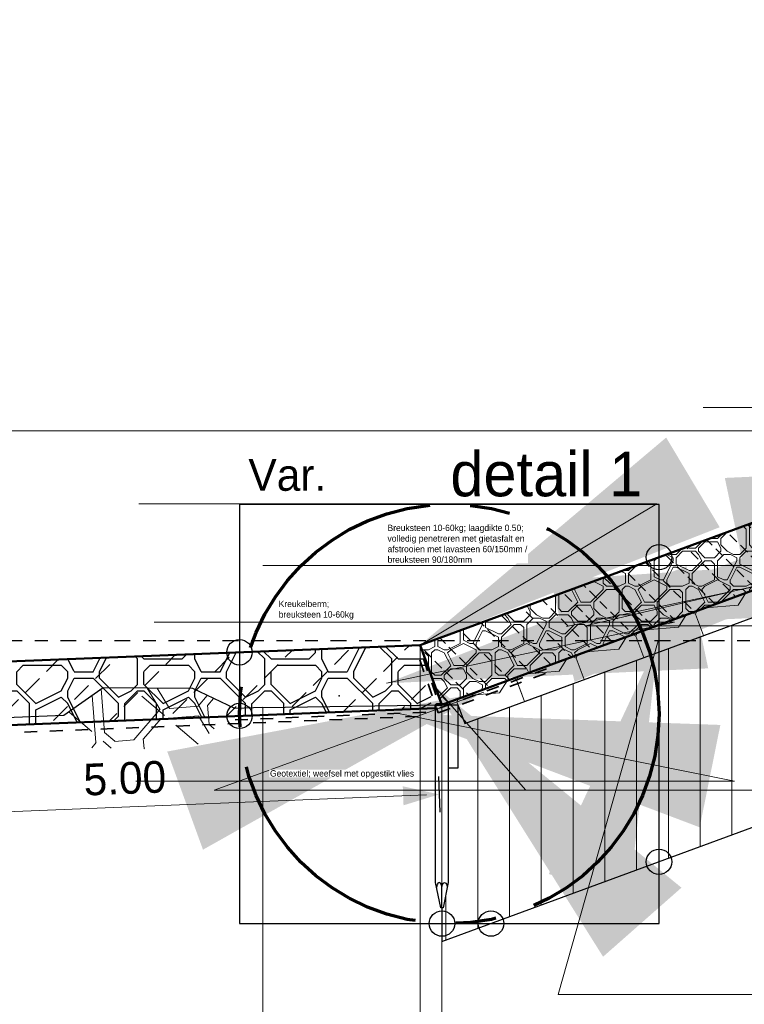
# Model space of a CAD drawing. Header units: metres. Extents: x 132 to 905, y -50 to 63.
# Tile 11 of 87: x 198 to 204, y -42 to -34. Entities that reach past the tile are written whole.
import ezdxf
from ezdxf.enums import TextEntityAlignment as Align

# ---------------------------------------------------------------- set-up
doc = ezdxf.new("R2010")
doc.units = ezdxf.units.M
doc.header["$LTSCALE"] = 0.1
for name, pattern in [('CENTER2', [28.575, 19.05, -3.175, 3.175, -3.175]), ('geotextiel', [0.2, -0.1, 0.1]), ('NAP', [20, 12.5, -2.5, 2.5, -2.5])]:
    doc.linetypes.add(name, pattern=pattern)
for name, color, linetype, lineweight in [('DP-BS-arcering_haringmanblokken', 25, 'Continuous', 0), ('DP-BS-arcering_klei', 253, 'Continuous', 0), ('DP-BS-arcering_kreukelberm', 253, 'Continuous', 0), ('DP-BS-Matenbalk_verlenglijnen', 253, 'Continuous', 0), ('DP-BS-profiel', 2, 'Continuous', 25), ('DP-NAP-lijn', 6, 'NAP', 25), ('DP-NW-arcering_kreukelberm', 2, 'Continuous', 25), ('DP-NW-arcering_overlaging', 1, 'Continuous', 18), ('DP-NW-Geotextiel', 3, 'geotextiel', 35), ('DP-NW-Geotextiel_detail', 150, 'geotextiel', 35), ('DP-NW-Matenbalk_verlenglijnen', 135, 'Continuous', 0), ('DP-NW-Profiel', 4, 'Continuous', 50), ('DP-Waterlijn', 1, 'Continuous', 13), ('DP-Waterlijn_tekst', 7, 'Continuous', 35), ('Plts-Detail', 5, 'CENTER2', 70)]:
    doc.layers.add(name, color=color, linetype=linetype, lineweight=lineweight)
doc.layers.add('DP-BS-ZANDLIJN', color=76, linetype='Continuous')
doc.layers.add('DP-NW-Maatvoering', color=7, linetype='Continuous')
doc.layers.add('TO-Viewport', color=152, linetype='Continuous', plot=False)
doc.styles.add('Ontwnota-dwp-Bruinissepolder tot Grevelingendam$0$StagCAD', font='StagCAD.ttf')
doc.styles.add('StagCAD', font='StagCAD.ttf')
doc.dimstyles.new('GM-maatvoering', dxfattribs={"dimtxt": 2.5, "dimasz": 2.5, "dimexe": 1, "dimexo": 0, "dimgap": 1, "dimtad": 1, "dimrnd": 0.001, "dimzin": 1, "dimdsep": 46, "dimtxsty": 'StagCAD', "dimcen": 0.09, "dimclrd": 1, "dimclre": 1, "dimclrt": 7, "dimazin": 0, "dimtfac": 1, "dimtix": 1, "dimtmove": 0, "dimatfit": 3, "dimfxl": 1, "dimfxlon": 1, "dimtvp": 0.83, "dimtolj": 1, "dimtzin": 0, "dimlwd": 15, "dimlwe": 15, "dimarcsym": 0})
doc.dimstyles.new('maatv 1_100', dxfattribs={"dimscale": 0.1, "dimtxt": 2.5, "dimasz": 1, "dimexe": 0, "dimexo": 0, "dimgap": 1, "dimtad": 1, "dimrnd": 0.001, "dimzin": 1, "dimdsep": 46, "dimtxsty": 'StagCAD', "dimblk1": 'DIM_PIJL', "dimblk2": 'DIM_PIJL', "dimsah": 1, "dimcen": 0.09, "dimse1": 1, "dimse2": 1, "dimclrd": 1, "dimclre": 1, "dimclrt": 7, "dimazin": 0, "dimtfac": 1, "dimtix": 1, "dimtmove": 0, "dimatfit": 3, "dimldrblk": 'RAD_PIJL', "dimfxl": 1, "dimtvp": 0.83, "dimtolj": 1, "dimtzin": 0, "dimlwd": 15, "dimlwe": 5, "dimarcsym": 0})
doc.dimstyles.new('Ontwnota-dwp-Bruinissepolder tot Grevelingendam$0$GM-maatvoering', dxfattribs={"dimtxt": 2.5, "dimasz": 1, "dimexe": 0, "dimexo": 0, "dimgap": 1, "dimtad": 1, "dimrnd": 0.001, "dimzin": 1, "dimdsep": 46, "dimtxsty": 'Ontwnota-dwp-Bruinissepolder tot Grevelingendam$0$StagCAD', "dimblk1": 'Ontwnota-dwp-Bruinissepolder tot Grevelingendam$0$DIM_PIJL', "dimblk2": 'Ontwnota-dwp-Bruinissepolder tot Grevelingendam$0$DIM_PIJL', "dimsah": 1, "dimcen": 0.09, "dimse1": 1, "dimse2": 1, "dimclrd": 1, "dimclre": 1, "dimclrt": 7, "dimazin": 0, "dimtfac": 1, "dimtix": 1, "dimtmove": 0, "dimatfit": 3, "dimldrblk": 'Ontwnota-dwp-Bruinissepolder tot Grevelingendam$0$RAD_PIJL', "dimfxl": 1, "dimtvp": 0.83, "dimtolj": 1, "dimtzin": 0, "dimlwd": 15, "dimarcsym": 0})
doc.dimstyles.new('Ontwnota-dwp-Bruinissepolder tot Grevelingendam$0$leader 1_100', dxfattribs={"dimscale": 0.1, "dimtxt": 2.5, "dimasz": 2, "dimexe": 0, "dimexo": 0, "dimgap": 1, "dimtad": 1, "dimrnd": 0.001, "dimzin": 1, "dimdsep": 46, "dimtxsty": 'Ontwnota-dwp-Bruinissepolder tot Grevelingendam$0$StagCAD', "dimblk": 'Ontwnota-dwp-Bruinissepolder tot Grevelingendam$0$RAD_PIJL', "dimcen": 0.09, "dimse1": 1, "dimse2": 1, "dimclrd": 1, "dimclre": 1, "dimclrt": 7, "dimazin": 0, "dimtfac": 1, "dimtix": 1, "dimtmove": 0, "dimatfit": 0, "dimfxl": 1, "dimtvp": 0.83, "dimtolj": 1, "dimtzin": 0, "dimlwd": 15, "dimarcsym": 0})

# ---------------------------------------------------------------- blocks, each defined once
blk = doc.blocks.new('Ontwnota-dwp-Bruinissepolder tot Grevelingendam$0$DIM_PIJL')
at = {"color": 1}
blk.add_line((0, 1.4142), (0, -1.4142), dxfattribs=at)
at = {"color": 1, "linetype": 'ByBlock'}
blk.add_solid([(-2.8284, -0.75), (-2.8284, 0.75), (0, 0)], dxfattribs=at)
blk = doc.blocks.new('*D108')
at = {"layer": 'Defpoints', "color": 0, "transparency": 16777216}
for p in [(205.8271, -32.099), (205.8271, -37.1838), (201.2479, -38.8689)]:
    blk.add_point(p, dxfattribs=at)
at = {"layer": 'DP-NW-Maatvoering', "color": 1, "lineweight": 15, "transparency": 16777216}
for p, q in [((201.1479, -32.099), (201.0479, -32.099)), ((201.2479, -32.099), (205.8271, -32.099)), ((205.9271, -32.099), (206.0271, -32.099))]:
    blk.add_line(p, q, dxfattribs=at)
at = {"layer": 'DP-NW-Maatvoering', "color": 1, "lineweight": 15, "transparency": 16777216, "xscale": 0.1, "yscale": 0.1, "zscale": 0.1}
blk.add_blockref('Ontwnota-dwp-Bruinissepolder tot Grevelingendam$0$DIM_PIJL', (201.2479, -32.099), dxfattribs=at)
at = {"layer": 'DP-NW-Maatvoering', "color": 1, "lineweight": 15, "transparency": 16777216, "xscale": 0.1, "yscale": 0.1, "zscale": 0.1, "rotation": 180}
blk.add_blockref('Ontwnota-dwp-Bruinissepolder tot Grevelingendam$0$DIM_PIJL', (205.8271, -32.099), dxfattribs=at)
at = {"layer": 'DP-NW-Maatvoering', "color": 7, "transparency": 16777216, "insert": (203.5375, -31.2489), "char_height": 0.25, "attachment_point": 5, "style": 'Ontwnota-dwp-Bruinissepolder tot Grevelingendam$0$StagCAD'}
blk.add_mtext('\\A1;Breuksteen 10-60kg;\\Plaagdikte 0.50; volledig \\Ppenetreren met gietasfalt en\\Pafstrooien met lavasteen 60/150mm', dxfattribs=at)
blk = doc.blocks.new('Ontwnota-dwp-Bruinissepolder tot Grevelingendam$0$RAD_PIJL')
at = {"color": 1, "linetype": 'Continuous'}
blk.add_solid([(-2.8284, -0.75), (-2.8284, 0.75), (0, 0)], dxfattribs=at)
blk = doc.blocks.new('*D110')
at = {"layer": 'Defpoints', "color": 0, "transparency": 16777216}
for p in [(201.2479, -32.099), (201.2479, -38.8689), (196.0775, -39.3418)]:
    blk.add_point(p, dxfattribs=at)
at = {"layer": 'DP-NW-Maatvoering', "color": 1, "lineweight": 15, "transparency": 16777216}
blk.add_line((196.1775, -32.099), (201.1479, -32.099), dxfattribs=at)
at = {"layer": 'DP-NW-Maatvoering', "color": 1, "lineweight": 15, "transparency": 16777216, "xscale": 0.1, "yscale": 0.1, "zscale": 0.1, "rotation": 180}
blk.add_blockref('Ontwnota-dwp-Bruinissepolder tot Grevelingendam$0$DIM_PIJL', (196.0775, -32.099), dxfattribs=at)
at = {"layer": 'DP-NW-Maatvoering', "color": 1, "lineweight": 15, "transparency": 16777216, "xscale": 0.1, "yscale": 0.1, "zscale": 0.1}
blk.add_blockref('Ontwnota-dwp-Bruinissepolder tot Grevelingendam$0$DIM_PIJL', (201.2479, -32.099), dxfattribs=at)
at = {"layer": 'DP-NW-Maatvoering', "color": 7, "transparency": 16777216, "insert": (198.6627, -31.6282), "char_height": 0.25, "attachment_point": 5, "style": 'Ontwnota-dwp-Bruinissepolder tot Grevelingendam$0$StagCAD'}
blk.add_mtext('\\A1;Kreukelberm;\\Pbreuksteen 10-60kg', dxfattribs=at)
blk = doc.blocks.new('DIM_PIJL')
at = {"color": 1}
blk.add_line((0, 1.4142), (0, -1.4142), dxfattribs=at)
at = {"color": 1, "linetype": 'ByBlock'}
blk.add_solid([(-2.8284, -0.75), (-2.8284, 0.75), (0, 0)], dxfattribs=at)
blk = doc.blocks.new('*D111')
at = {"layer": 'Defpoints', "color": 0, "transparency": 16777216}
for p in [(196.3546, -39.0647), (201.3706, -39.3644), (201.3978, -40.044)]:
    blk.add_point(p, dxfattribs=at)
at = {"layer": 'DP-NW-Maatvoering', "color": 1, "lineweight": 15, "transparency": 16777216}
blk.add_line((196.5017, -40.2398), (201.2979, -40.048), dxfattribs=at)
at = {"layer": 'DP-NW-Maatvoering', "color": 1, "lineweight": 15, "transparency": 16777216, "xscale": 0.1, "yscale": 0.1, "zscale": 0.1}
for p, rotation in [((201.3978, -40.044), 2.290610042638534), ((196.4018, -40.2438), 182.2906100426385)]:
    blk.add_blockref('DIM_PIJL', p, dxfattribs=dict(at, rotation=rotation))
at = {"layer": 'DP-NW-Maatvoering', "color": 7, "transparency": 16777216, "insert": (198.9254, -39.9177), "char_height": 0.25, "attachment_point": 5, "rotation": 2.29061, "style": 'StagCAD'}
blk.add_mtext('\\A1;5.00', dxfattribs=at)
blk = doc.blocks.new('RAD_PIJL')
at = {"color": 1, "linetype": 'Continuous'}
blk.add_solid([(-2.8284, -0.75), (-2.8284, 0.75), (0, 0)], dxfattribs=at)
blk = doc.blocks.new('*D112')
at = {"layer": 'Defpoints', "color": 0, "transparency": 16777216}
for p in [(201.2479, -38.8689), (195.1208, -39.114), (196.2719, -39.5684)]:
    blk.add_point(p, dxfattribs=at)
at = {"layer": 'DP-NW-Maatvoering', "color": 1, "lineweight": 15, "transparency": 16777216}
for p, q in [((195.1168, -39.0141), (195.1128, -38.9142)), ((195.1407, -39.6136), (195.1208, -39.114)), ((195.1447, -39.7135), (195.1487, -39.8135))]:
    blk.add_line(p, q, dxfattribs=at)
at = {"layer": 'DP-NW-Maatvoering', "color": 1, "lineweight": 15, "transparency": 16777216, "xscale": 0.1, "yscale": 0.1, "zscale": 0.1}
for p, rotation in [((195.1208, -39.114), 272.2906100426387), ((195.1407, -39.6136), 92.29061004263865)]:
    blk.add_blockref('DIM_PIJL', p, dxfattribs=dict(at, rotation=rotation))
at = {"layer": 'DP-NW-Maatvoering', "color": 7, "transparency": 16777216, "insert": (195.3556, -39.3548), "char_height": 0.25, "attachment_point": 5, "rotation": 272.29061, "style": 'StagCAD'}
blk.add_mtext('\\A1;0.50', dxfattribs=at)
blk = doc.blocks.new('HB-20-50')
blk.add_lwpolyline([(0, 0), (0.5, 0), (0.5, 0.18), (0.48, 0.2), (0.02, 0.2), (0, 0.18)], close=True)
blk.add_lwpolyline([(0.43, 0.2), (0.34, 0.13), (0.09, 0.2)])
blk = doc.blocks.new('*U239')
at = {"layer": 'DP-NAP-lijn'}
blk.add_line((0, 0), (360.641, 0), dxfattribs=at)
at = {"layer": 'DP-Waterlijn'}
blk.add_line((0, 16.5), (127.133, 16.5), dxfattribs=at)
at = {"layer": 'DP-NAP-lijn', "style": 'StagCAD'}
blk.add_attdef('NAPLIJN', (6.247, 1), '', height=2.5, dxfattribs=at)
at = {"layer": 'DP-Waterlijn_tekst', "style": 'StagCAD'}
blk.add_attdef('WP', text='', height=2.5, dxfattribs=at).set_placement((11.173, 16.5), align=Align.BOTTOM_CENTER)
blk = doc.blocks.new('dp776-01')
at = {"layer": 'DP-BS-arcering_klei'}
h = blk.add_hatch(dxfattribs=at)
h.set_pattern_fill('_USER', color=251, scale=2.5, angle=90, pattern_type=0)
h.set_pattern_definition([(90, (8.952, -2.3691), (-0.25, 0), [])])
h.paths.add_polyline_path([(9.1312, -0.6515), (9.077, -0.5044), (9.077, -1.0044), (9.002, -1.0044), (9.002, -1.9044), (8.962, -2.1044), (8.952, -2.1044), (8.952, -2.3691), (19.9132, 1.6647), (20.4283, 2.5567), (26.3797, 3.9407), (28.4965, 3.9049), (36.0641, 1.6846), (36.0641, 2.3099), (27.8641, 4.7157), (25.4714, 4.7562), (19.4779, 3.3624), (19.4779, 3.3608), (19.4817, 3.3493), (19.9618, 2.0448), (19.9933, 1.8433), (19.9745, 1.8364), (19.8679, 2.0103), (19.5191, 2.9582), (19.444, 2.9305), (19.3779, 3.1193)])
at = {"layer": 'DP-BS-arcering_kreukelberm'}
h = blk.add_hatch(dxfattribs=at)
h.set_pattern_fill('NATUURST', color=251, scale=0.15, angle=94.43536, style=0, pattern_type=2)
h.set_pattern_definition([(94.435, (3.9986, -0.6534), (-1.6115, 1.3795), [0.075, -0.075, 0.15, -1.2]), (94.435, (3.9702, -1.2574), (-1.6115, 1.3795), [0.375, -1.125]), (94.435, (3.9012, -1.338), (-1.6115, 1.3795), [0.375, -1.125]), (94.435, (3.4751, -0.694), (-1.6115, 1.3795), [0.075, -1.425]), (94.435, (3.3836, -1.4533), (-1.6115, 1.3795), [0.225, -1.275]), (94.435, (3.3088, -1.4591), (-1.6115, 1.3795), [0.225, -1.275]), (94.435, (3.1644, -0.5676), (-1.6115, 1.3795), [0.45, -1.05]), (94.435, (3.0955, -0.6482), (-1.6115, 1.3795), [0.45, -1.05]), (94.435, (2.9749, -1.0337), (-1.6115, 1.3795), [0.15, -1.35]), (94.435, (2.8943, -0.9647), (-1.6115, 1.3795), [0.075, -1.425]), (94.435, (2.797, -1.6493), (-1.6115, 1.3795), [0.075, -0.075, 0.075, -1.275]), (184.435, (3.0961, -1.626), (-1.3795, -1.6115), [0.225, -1.275]), (184.435, (3.6137, -1.5107), (-1.3795, -1.6115), [0.075, -0.15, 0.075, -0.15, 0.3, -0.75]), (184.435, (2.7048, -1.4307), (-1.3795, -1.6115), [0.075, -1.425]), (184.435, (3.3604, -1.1542), (-1.3795, -1.6115), [0.075, -1.425]), (184.435, (2.9807, -1.1084), (-1.3795, -1.6115), [0.075, -1.425]), (184.435, (3.7916, -0.8951), (-1.3795, -1.6115), [0.15, -1.35]), (184.435, (3.8606, -0.8145), (-1.3795, -1.6115), [0.225, -1.275]), (184.435, (2.9575, -0.8093), (-1.3795, -1.6115), [0.15, -0.075, 0.15, -1.125]), (184.435, (3.4004, -0.6998), (-1.3795, -1.6115), [0.3, -1.2]), (184.435, (3.3946, -0.625), (-1.3795, -1.6115), [0.15, -1.35]), (184.435, (3.9064, -0.4348), (-1.3795, -1.6115), [0.3, -1.2]), (184.435, (3.9006, -0.36), (-1.3795, -1.6115), [0.225, -1.275]), (139.435, (3.8722, -0.9641), (-1.4955, -0.116), [0.10607, -2.01525]), (139.435, (3.4809, -0.7687), (-1.4955, -0.116), [0.10607, -2.01525]), (139.435, (3.245, -0.6366), (-1.4955, -0.116), [0.10607, -2.01525]), (139.435, (3.1767, -1.695), (-1.4955, -0.116), [0.10607, -2.01525]), (139.435, (2.866, -1.5687), (-1.4955, -0.116), [0.10607, -2.01525]), (139.435, (3.6363, -0.8319), (-1.4955, -0.116), [0.21213, -1.9092]), (139.435, (2.6526, -0.7578), (-1.4955, -0.116), [0.21213, -1.9092]), (229.435, (4.0791, -0.7223), (0.116, -1.4955), [0.21213, -1.9092]), (229.435, (3.9986, -0.6534), (0.116, -1.4955), [0.21213, -1.9092]), (229.435, (3.6073, -0.458), (0.116, -1.4955), [0.21213, -1.9092]), (229.435, (3.1013, -0.723), (0.116, -1.4955), [0.21213, -1.9092]), (229.435, (3.0955, -0.6482), (0.116, -1.4955), [0.21213, -1.9092]), (229.435, (3.5673, -0.9125), (0.116, -1.4955), [0.3182, -1.80312]), (229.435, (3.6015, -0.3833), (0.116, -1.4955), [0.3182, -1.80312]), (229.435, (3.6421, -0.9067), (0.116, -1.4955), [0.42426, -1.69706]), (229.435, (2.797, -1.6493), (0.116, -1.4955), [0.42426, -1.69706]), (229.435, (2.8717, -1.6435), (0.116, -1.4955), [0.42426, -1.69706]), (229.435, (3.6885, -1.5049), (0.116, -1.4955), [0.10607, -2.01525]), (229.435, (3.3146, -1.5339), (0.116, -1.4955), [0.10607, -2.01525]), (121, (3.99275, -0.5786), (-0.116, 1.49551), [0.1677, -3.1864]), (121, (3.5673, -0.9125), (-0.116, 1.49551), [0.1677, -3.1864]), (121, (3.67625, -0.3775), (-0.116, 1.49551), [0.3354, -3.0187]), (121, (3.6015, -0.3833), (-0.116, 1.49551), [0.3354, -3.0187]), (157.87, (2.8885, -0.8899), (-1.49551, -0.116), [0.1677, -1.677, 0.3354, -1.174]), (157.87, (3.5447, -1.5913), (-1.49551, -0.116), [0.1677, -3.1864]), (157.87, (4.1255, -1.32055), (-1.49551, -0.116), [0.1677, -3.1864]), (157.87, (3.5389, -1.5165), (-1.49551, -0.116), [0.1677, -3.1864]), (157.87, (2.80795, -0.82094), (-1.49551, -0.116), [0.1677, -3.1864]), (157.87, (2.8885, -0.8899), (-1.49551, -0.116), [0.1677, -3.1864]), (157.87, (3.2856, -1.16), (-1.49551, -0.116), [0.3354, -3.0187]), (157.87, (3.2914, -1.2348), (-1.49551, -0.116), [0.3354, -3.0187]), (211, (3.3088, -1.4591), (-1.49551, -0.116), [0.1677, -3.1864]), (211, (3.976, -1.33215), (-1.49551, -0.116), [0.3354, -3.0187]), (211, (3.9012, -1.33795), (-1.49551, -0.116), [0.3354, -3.0187]), (247.87, (2.9059, -1.11425), (0.116, -1.49551), [0.3354, -3.0187]), (247.87, (2.8943, -0.9647), (0.116, -1.49551), [0.50312, -2.851]), (139.435, (4.1289, -1.36396), (-0.30483, -0.356097), [0.234375, -0.117188])])
h.paths.add_polyline_path([(6.1882, -0.8426), (6.987, -0.8604), (7.3216, -0.5347), (6.9912, -0.3779), (6.2853, -0.3707), (5.9782, -0.5883)])
at = {"layer": 'DP-BS-Matenbalk_verlenglijnen'}
for points in [[(7.5434, -0.5259, 0), (7.5434, -7.1, 0)], [(7.5434, -0.5259, 0), (7.5434, -7.1, 0)], [(8.952, -0.5044, 0), (8.952, -7.1, 0)], [(8.952, -0.5044, 0), (8.952, -7.1, 0)]]:
    blk.add_polyline3d(points, dxfattribs=at)
at = {"layer": 'DP-BS-profiel', "color": 1}
for p, q in [((8.952, -0.5044), (19.4279, 3.3508)), ((7.5434, -0.5259), (7.3216, -0.5347)), ((8.902, -0.5044), (9.002, -0.5044)), ((9.077, -0.5044), (9.1312, -0.6515)), ((5.9782, -0.5883), (4.7191, -0.6386)), ((8.952, -2.1044), (8.952, -1.9444)), ((8.952, -2.1044), (8.952, -2.3691))]:
    blk.add_line(p, q, dxfattribs=at)
for points in [[(9.1312, -0.6515), (19.3779, 3.1193)], [(8.952, -2.3691), (19.9132, 1.6647)], [(7.3216, -0.5347), (6.9912, -0.3779), (6.2853, -0.3707), (5.9782, -0.5883)], [(7.5434, -0.5259), (8.952, -0.5044)], [(9.002, -0.5044), (9.077, -0.5044), (9.077, -1.0044), (9.002, -1.0044)]]:
    blk.add_lwpolyline(points, dxfattribs=at)
blk.add_lwpolyline([(8.902, -1.9044), (8.902, -0.5044), (8.912, -0.4944), (8.992, -0.4944), (9.002, -0.5044), (9.002, -1.9044), (8.962, -2.1044), (8.942, -2.1044)], close=True, dxfattribs=at)
blk.add_ellipse((8.931, -1.9444), major_axis=(0, 0.04), ratio=0.525, start_param=4.712389, end_param=7.853982, dxfattribs=at)
at = {"layer": 'DP-BS-profiel', "color": 1, "extrusion": (0, 0, -1)}
blk.add_ellipse((8.973, -1.9444), major_axis=(0, 0.04), ratio=0.525, start_param=4.712389, end_param=7.853982, dxfattribs=at)
at = {"layer": 'DP-BS-ZANDLIJN'}
blk.add_point((8.1441, -0.4336), dxfattribs=at)
at = {"layer": 'DP-BS-arcering_haringmanblokken', "rotation": 20.20380599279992}
for p in [(11.0081, 0.0392), (10.5389, -0.1335), (10.0696, -0.3062), (9.6004, -0.4789), (9.1312, -0.6515)]:
    blk.add_blockref('HB-20-50', p, dxfattribs=at)
at = {"layer": 'DP-NAP-lijn', "ltscale": 4, "xscale": 0.0999999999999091, "yscale": 0.0999999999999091, "zscale": 0.0999999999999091}
blk.add_blockref('*U239', (0, 0), dxfattribs=at)

msp = doc.modelspace()

# ---------------------------------------------------------------- hatches: boundary and pattern name
at = {"layer": 'DP-NW-arcering_kreukelberm'}
h = msp.add_hatch(dxfattribs=at)
h.set_pattern_fill('NATUURST', color=256, scale=0.1, style=0, pattern_type=2)
h.set_pattern_definition([(0, (196.0253, -39.5789), (1, 1), [0.05, -0.05, 0.1, -0.8]), (0, (195.6253, -39.5289), (1, 1), [0.25, -0.75]), (0, (195.5753, -39.4789), (1, 1), [0.25, -0.75]), (0, (196.0253, -39.2289), (1, 1), [0.05, -0.95]), (0, (195.5253, -39.1289), (1, 1), [0.15, -0.85]), (0, (195.5253, -39.0789), (1, 1), [0.15, -0.85]), (0, (196.1253, -39.0289), (1, 1), [0.3, -0.7]), (0, (196.0753, -38.9789), (1, 1), [0.3, -0.7]), (0, (195.8253, -38.8789), (1, 1), [0.1, -0.9]), (0, (195.8753, -38.8289), (1, 1), [0.05, -0.95]), (0, (195.4253, -38.7289), (1, 1), [0.05, -0.05, 0.05, -0.85]), (90, (195.4253, -38.9289), (-1, 1), [0.15, -0.85]), (90, (195.4753, -39.2789), (-1, 1), [0.05, -0.1, 0.05, -0.1, 0.2, -0.5]), (90, (195.5753, -38.6789), (-1, 1), [0.05, -0.95]), (90, (195.7253, -39.1289), (-1, 1), [0.05, -0.95]), (90, (195.7753, -38.8789), (-1, 1), [0.05, -0.95]), (90, (195.8753, -39.4289), (-1, 1), [0.1, -0.9]), (90, (195.9253, -39.4789), (-1, 1), [0.15, -0.85]), (90, (195.9753, -38.8789), (-1, 1), [0.1, -0.05, 0.1, -0.75]), (90, (196.0253, -39.1789), (-1, 1), [0.2, -0.8]), (90, (196.0753, -39.1789), (-1, 1), [0.1, -0.9]), (90, (196.1753, -39.5289), (-1, 1), [0.2, -0.8]), (90, (196.2253, -39.5289), (-1, 1), [0.15, -0.85]), (45, (195.82534, -39.4789), (0, 1), [0.07071, -1.3435]), (45, (195.97534, -39.2289), (0, 1), [0.07071, -1.3435]), (45, (196.07534, -39.0789), (0, 1), [0.07071, -1.3435]), (45, (195.37534, -38.9789), (0, 1), [0.07071, -1.3435]), (45, (195.47534, -38.7789), (0, 1), [0.07071, -1.3435]), (45, (195.92534, -39.3289), (0, 1), [0.14142, -1.27279]), (45, (196.02534, -38.6789), (0, 1), [0.14142, -1.27279]), (135, (195.97534, -39.6289), (-1, 0), [0.14142, -1.27279]), (135, (196.02534, -39.5789), (-1, 0), [0.14142, -1.27279]), (135, (196.17534, -39.3289), (-1, 0), [0.14142, -1.2728]), (135, (196.02534, -38.9789), (-1, 0), [0.14142, -1.27279]), (135, (196.07534, -38.9789), (-1, 0), [0.14142, -1.27279]), (135, (195.87534, -39.2789), (-1, 0), [0.21213, -1.20208]), (135, (196.22534, -39.3289), (-1, 0), [0.21213, -1.20208]), (135, (195.87534, -39.3289), (-1, 0), [0.28284, -1.13137]), (135, (195.42534, -38.7289), (-1, 0), [0.28284, -1.13137]), (135, (195.42534, -38.7789), (-1, 0), [0.28284, -1.13137]), (135, (195.47534, -39.3289), (-1, 0), [0.07071, -1.3435]), (135, (195.47534, -39.0789), (-1, 0), [0.07071, -1.3435]), (26.565, (196.07534, -39.57893), (1, 4e-10), [0.1118, -2.12426]), (26.565, (195.87534, -39.27893), (1, 4e-10), [0.1118, -2.12426]), (26.565, (196.22534, -39.37893), (1, 4e-10), [0.22361, -2.01246]), (26.565, (196.22534, -39.32893), (1, 4e-10), [0.22361, -2.01246]), (63.435, (195.92534, -38.82893), (5e-11, 1), [0.1118, -1.118, 0.2236, -0.78267]), (63.435, (195.42534, -39.22893), (5e-11, 1), [0.1118, -2.12426]), (63.435, (195.57534, -39.62893), (5e-11, 1), [0.1118, -2.12426]), (63.435, (195.47534, -39.22893), (5e-11, 1), [0.1118, -2.12426]), (63.435, (195.97534, -38.77893), (5e-11, 1), [0.1118, -2.12426]), (63.435, (195.92534, -38.82893), (5e-11, 1), [0.1118, -2.12426]), (63.435, (195.72534, -39.07893), (5e-11, 1), [0.22361, -2.01246]), (63.435, (195.67534, -39.07893), (5e-11, 1), [0.22361, -2.01246]), (116.565, (195.52534, -39.07893), (-4e-10, 1), [0.1118, -2.12426]), (116.565, (195.57534, -39.52893), (-4e-10, 1), [0.22361, -2.01246]), (116.565, (195.57534, -39.47893), (-4e-10, 1), [0.22361, -2.01246]), (153.435, (195.77534, -38.82893), (-1, 5e-11), [0.22361, -2.01246]), (153.435, (195.87534, -38.82893), (-1, 5e-11), [0.33541, -1.90066]), (45, (195.5463, -39.62893), (-0.220971, 0.220971), [0.15625, -0.078125])])
h.paths.add_polyline_path([(196.3029, -39.5671), (196.0775, -39.3418), (196.3546, -39.0647), (201.2479, -38.8689), (201.3861, -39.2443), (201.3361, -39.2443), (201.3361, -39.3658)])
at = {"layer": 'DP-NW-arcering_overlaging'}
h = msp.add_hatch(dxfattribs=at)
h.set_pattern_fill('NATUURST', color=256, scale=0.05, angle=90, style=0, pattern_type=2)
h.set_pattern_definition([(90, (221.6137, -41.13125), (-0.5, 0.5), [0.025, -0.025, 0.05, -0.4]), (90, (221.5887, -41.33125), (-0.5, 0.5), [0.125, -0.375]), (90, (221.5637, -41.35625), (-0.5, 0.5), [0.125, -0.375]), (90, (221.4387, -41.13125), (-0.5, 0.5), [0.025, -0.475]), (90, (221.3887, -41.38125), (-0.5, 0.5), [0.075, -0.425]), (90, (221.3637, -41.38125), (-0.5, 0.5), [0.075, -0.425]), (90, (221.3387, -41.08125), (-0.5, 0.5), [0.15, -0.35]), (90, (221.3137, -41.10625), (-0.5, 0.5), [0.15, -0.35]), (90, (221.2637, -41.23125), (-0.5, 0.5), [0.05, -0.45]), (90, (221.2387, -41.20625), (-0.5, 0.5), [0.025, -0.475]), (90, (221.1887, -41.43125), (-0.5, 0.5), [0.025, -0.025, 0.025, -0.425]), (180, (221.2887, -41.43125), (-0.5, -0.5), [0.075, -0.425]), (180, (221.4637, -41.40625), (-0.5, -0.5), [0.025, -0.05, 0.025, -0.05, 0.1, -0.25]), (180, (221.1637, -41.35625), (-0.5, -0.5), [0.025, -0.475]), (180, (221.3887, -41.28125), (-0.5, -0.5), [0.025, -0.475]), (180, (221.2637, -41.25625), (-0.5, -0.5), [0.025, -0.475]), (180, (221.5387, -41.20625), (-0.5, -0.5), [0.05, -0.45]), (180, (221.5637, -41.18125), (-0.5, -0.5), [0.075, -0.425]), (180, (221.2637, -41.15625), (-0.5, -0.5), [0.05, -0.025, 0.05, -0.375]), (180, (221.4137, -41.13125), (-0.5, -0.5), [0.1, -0.4]), (180, (221.4137, -41.10625), (-0.5, -0.5), [0.05, -0.45]), (180, (221.5887, -41.05625), (-0.5, -0.5), [0.1, -0.4]), (180, (221.5887, -41.03125), (-0.5, -0.5), [0.075, -0.425]), (135, (221.5637, -41.23125), (-0.5, 0), [0.035355, -0.671751]), (135, (221.4387, -41.15625), (-0.5, 0), [0.035355, -0.671751]), (135, (221.3637, -41.10625), (-0.5, 0), [0.035355, -0.671751]), (135, (221.3137, -41.45625), (-0.5, 0), [0.035355, -0.671751]), (135, (221.2137, -41.40625), (-0.5, 0), [0.035355, -0.671751]), (135, (221.4887, -41.18125), (-0.5, 0), [0.07071, -0.636396]), (135, (221.1637, -41.13125), (-0.5, 0), [0.07071, -0.636396]), (225, (221.6387, -41.15625), (0, -0.5), [0.07071, -0.636396]), (225, (221.6137, -41.13125), (0, -0.5), [0.07071, -0.636396]), (225, (221.4887, -41.05625), (0, -0.5), [0.07071, -0.636396]), (225, (221.3137, -41.13125), (0, -0.5), [0.07071, -0.636396]), (225, (221.3137, -41.10625), (0, -0.5), [0.07071, -0.636396]), (225, (221.4637, -41.20625), (0, -0.5), [0.106066, -0.601041]), (225, (221.4887, -41.03125), (0, -0.5), [0.106066, -0.601041]), (225, (221.4887, -41.20625), (0, -0.5), [0.141421, -0.565685]), (225, (221.1887, -41.43125), (0, -0.5), [0.141421, -0.565685]), (225, (221.2137, -41.43125), (0, -0.5), [0.141421, -0.565685]), (225, (221.4887, -41.40625), (0, -0.5), [0.035355, -0.671751]), (225, (221.3637, -41.40625), (0, -0.5), [0.035355, -0.671751]), (116.565, (221.6137, -41.10625), (-2e-10, 0.5), [0.055902, -1.062132]), (116.565, (221.4637, -41.20625), (-2e-10, 0.5), [0.055902, -1.062132]), (116.565, (221.5137, -41.03125), (-2e-10, 0.5), [0.111803, -1.006231]), (116.565, (221.4887, -41.03125), (-2e-10, 0.5), [0.111803, -1.006231]), (153.435, (221.2387, -41.18125), (-0.5, 3e-11), [0.0559, -0.559, 0.1118, -0.391334]), (153.435, (221.4387, -41.43125), (-0.5, 3e-11), [0.055902, -1.062132]), (153.435, (221.6387, -41.35625), (-0.5, 3e-11), [0.055902, -1.062132]), (153.435, (221.4387, -41.40625), (-0.5, 3e-11), [0.055902, -1.062132]), (153.435, (221.2137, -41.15625), (-0.5, 3e-11), [0.055902, -1.062132]), (153.435, (221.2387, -41.18125), (-0.5, 3e-11), [0.055902, -1.062132]), (153.435, (221.3637, -41.28125), (-0.5, 3e-11), [0.111803, -1.006231]), (153.435, (221.3637, -41.30625), (-0.5, 3e-11), [0.111803, -1.006231]), (206.565, (221.3637, -41.38125), (-0.5, -2e-10), [0.055902, -1.062132]), (206.565, (221.5887, -41.35625), (-0.5, -2e-10), [0.111803, -1.006231]), (206.565, (221.5637, -41.35625), (-0.5, -2e-10), [0.111803, -1.006231]), (243.435, (221.2387, -41.25625), (-3e-11, -0.5), [0.111803, -1.006231]), (243.435, (221.2387, -41.20625), (-3e-11, -0.5), [0.167705, -0.950329]), (135, (221.6387, -41.37076), (-0.1104854, -0.1104854), [0.078125, -0.0390625])])
h.paths.add_polyline_path([(201.4206, -39.3382), (205.5266, -37.8272), (205.4426, -37.5959), (205.7598, -37.4729), (205.8084, -37.3708), (205.7517, -37.2105), (201.2479, -38.8689)])

# ---------------------------------------------------------------- linework, layer by layer
at = {"layer": 'DP-NW-Geotextiel', "ltscale": 10}
msp.add_lwpolyline([(201.2459, -38.9858), (201.3906, -39.4022), (202.2908, -39.0709)], dxfattribs=at)
at = {"layer": 'DP-NW-Geotextiel', "ltscale": 10, "flags": 128}
msp.add_lwpolyline([(196.0422, -39.3771), (196.2926, -39.6276), (201.3361, -39.4259)], dxfattribs=at)
at = {"layer": 'DP-NW-Geotextiel_detail', "ltscale": 10, "flags": 128}
for points in [[(201.2742, -38.976), (201.4089, -39.3634), (202.2804, -39.0427)], [(199.7935, -39.4575), (201.3361, -39.3958)]]:
    msp.add_lwpolyline(points, dxfattribs=at)
at = {"layer": 'DP-NW-Matenbalk_verlenglijnen'}
msp.add_lwpolyline([(201.2479, -38.8689), (201.2479, -48.3338)], dxfattribs=at)
at = {"layer": 'DP-NW-Profiel'}
for p, q in [((201.4206, -39.3382), (211.8965, -35.483)), ((201.2479, -38.8689), (205.8312, -37.1823)), ((201.2479, -38.8689), (201.4206, -39.3382))]:
    msp.add_line(p, q, dxfattribs=at)
msp.add_lwpolyline([(201.2479, -38.8689), (196.3546, -39.0647), (196.0775, -39.3418), (196.3029, -39.5671), (201.3706, -39.3644), (201.3706, -39.3382), (201.4206, -39.3382)], dxfattribs=at)
at = {"layer": 'Plts-Detail'}
msp.add_circle((201.478, -39.4111), 1.65, dxfattribs=at)
at = {"layer": 'TO-Viewport', "color": 251}
msp.add_lwpolyline([(199.828, -41.0611), (203.128, -41.0611), (203.128, -37.7611), (199.828, -37.7611)], close=True, dxfattribs=at)
for centre in [(203.128, -38.1771), (199.828, -38.9257), (199.8281, -39.4261), (203.128, -40.5746), (201.4206, -41.0611), (201.806, -41.0611)]:
    msp.add_circle(centre, 0.1, dxfattribs=at)

# ---------------------------------------------------------------- block references
msp.add_blockref('dp776-01', (192.4686, -38.8338))

# ---------------------------------------------------------------- texts
at = {"layer": 'Plts-Detail', "lineweight": 40, "style": 'StagCAD'}
msp.add_text('detail 1', height=0.35, dxfattribs=at).set_placement((201.4867, -37.6978))

# ---------------------------------------------------------------- dimensions: what is measured, and where the dimension line sits
at = {"layer": 'DP-NW-Maatvoering'}
for base, p1, p2, text, picture, middle in [((205.8271, -32.099), (201.2479, -38.8689), (205.8271, -37.1838), 'Breuksteen 10-60kg;\\Plaagdikte 0.50; volledig \\Ppenetreren met gietasfalt en\\Pafstrooien met lavasteen 60/150mm', '*D108', (203.5375, -31.2489)), ((201.2479, -32.099), (196.0775, -39.3418), (201.2479, -38.8689), 'Kreukelberm;\\Pbreuksteen 10-60kg', '*D110', (198.6627, -31.6282))]:
    dim = msp.add_linear_dim(base=base, p1=p1, p2=p2, text=text, dimstyle='Ontwnota-dwp-Bruinissepolder tot Grevelingendam$0$GM-maatvoering', override={"dimscale": 0, "dimtix": 1, "dimtofl": 1, "dimtmove": 0, "dimatfit": 3}, dxfattribs=at)
    dim.commit()
    dim.dimension.update_dxf_attribs({"geometry": picture, "text_midpoint": middle})
dim = msp.add_linear_dim(base=(195.1208, -39.114), p1=(196.2719, -39.5684), p2=(201.2479, -38.8689), angle=92.29061, dimstyle='maatv 1_100', override={"dimscale": 0}, dxfattribs=at)
dim.commit()
dim.dimension.update_dxf_attribs({"geometry": '*D112', "text_midpoint": (195.3556, -39.3548)})
dim = msp.add_linear_dim(base=(201.3978, -40.044), p1=(196.3546, -39.0647), p2=(201.3706, -39.3644), angle=2.29061, dimstyle='maatv 1_100', override={"dimscale": 0}, dxfattribs=at)
dim.commit()
dim.dimension.update_dxf_attribs({"geometry": '*D111', "text_midpoint": (198.9344, -40.1425), "dimtype": 160})

# ---------------------------------------------------------------- leaders
at = {"layer": 'DP-NW-Maatvoering', "annotation_type": 0, "has_hookline": 1}
for points, dimstyle, override, hookline_direction, text_width in [([(205.8632, -37.4819), (208.1298, -37.0001), (205.6298, -37.0001)], 'GM-maatvoering', {"dimscale": 0}, 1, 1.155), ([(204.805, -38.1905), (202.5509, -38.7163), (205.0509, -38.7163)], 'GM-maatvoering', {"dimscale": 0, "dimgap": 1, "dimtad": 1}, 0, 0.46), ([(200.9843, -39.1698), (203.2509, -38.688), (200.7509, -38.688)], 'GM-maatvoering', {"dimscale": 0}, 1, 0.595), ([(203.1216, -38.8361), (202.3345, -41.619), (204.3345, -41.619)], 'Ontwnota-dwp-Bruinissepolder tot Grevelingendam$0$leader 1_100', {"dimscale": 0, "dimgap": 1, "dimtad": 1}, 0, 4), ([(201.7493, -39.2382), (199.6292, -40.0096), (202.1292, -40.0096)], 'GM-maatvoering', {"dimscale": 0}, 0, 2.4375), ([(201.0787, -39.4061), (203.721, -39.939), (201.221, -39.939)], 'GM-maatvoering', {"dimscale": 0}, 1, 1.2075)]:
    msp.add_leader(points, dimstyle=dimstyle, override=override, dxfattribs=dict(at, hookline_direction=hookline_direction, text_width=text_width))
at = {"layer": 'DP-NW-Maatvoering', "color": 7, "annotation_type": 0, "has_hookline": 1, "hookline_direction": 0, "text_width": 0.7225}
msp.add_leader([(206.1767, -37.4382), (203.9168, -37.916), (206.4168, -37.916)], dimstyle='GM-maatvoering', override={"dimscale": 0, "dimgap": 1, "dimtad": 1}, dxfattribs=at)
at = {"layer": 'DP-NW-Maatvoering'}
msp.add_leader([(201.3433, -39.1747), (202.0792, -40.0096)], dimstyle='GM-maatvoering', override={"dimscale": 0}, dxfattribs=at)

# ---------------------------------------------------------------- next in the draw order: texts
at = {"layer": 'DP-NW-Maatvoering', "color": 7, "char_height": 0.05, "style": 'StagCAD', "bg_fill": 3, "box_fill_scale": 1.1, "bg_fill_color": 256, "bg_fill_transparency": 0}
for s, insert, attachment_point in [('\\A1;Kreukelberm;\\Pbreuksteen 10-60kg', (200.1359, -38.668), 7), ('\\A1;Geotextiel; weefsel met opgestikt vlies', (201.201, -39.919), 9)]:
    msp.add_mtext(s, dxfattribs=dict(at, insert=insert, attachment_point=attachment_point))

# ---------------------------------------------------------------- next in the draw order: leaders
at = {"layer": 'DP-NW-Maatvoering', "annotation_type": 0, "has_hookline": 1, "hookline_direction": 1}
for points, text_width in [([(201.2479, -38.8689), (203.1107, -37.7579), (200.6107, -37.7579)], 0.575), ([(202.4006, -38.7238), (204.6672, -38.242), (202.1672, -38.242)], 1.155)]:
    msp.add_leader(points, dimstyle='GM-maatvoering', override={"dimscale": 0}, dxfattribs=dict(at, text_width=text_width))

# ---------------------------------------------------------------- next in the draw order: texts
at = {"layer": 'DP-NW-Maatvoering', "color": 7, "style": 'StagCAD', "bg_fill": 3, "box_fill_scale": 1.1, "bg_fill_color": 256, "bg_fill_transparency": 0}
for s, insert, char_height, attachment_point in [('\\A1;Var.', (200.5107, -37.6579), 0.25, 9), ('\\A1;Breuksteen 10-60kg; laagdikte 0.50;\\Pvolledig penetreren met gietasfalt en\\Pafstrooien met lavasteen 60/150mm /\\Pbreuksteen 90/180mm', (200.9922, -38.222), 0.05, 7)]:
    msp.add_mtext(s, dxfattribs=dict(at, insert=insert, char_height=char_height, attachment_point=attachment_point))

doc.saveas('drawing.dxf')
